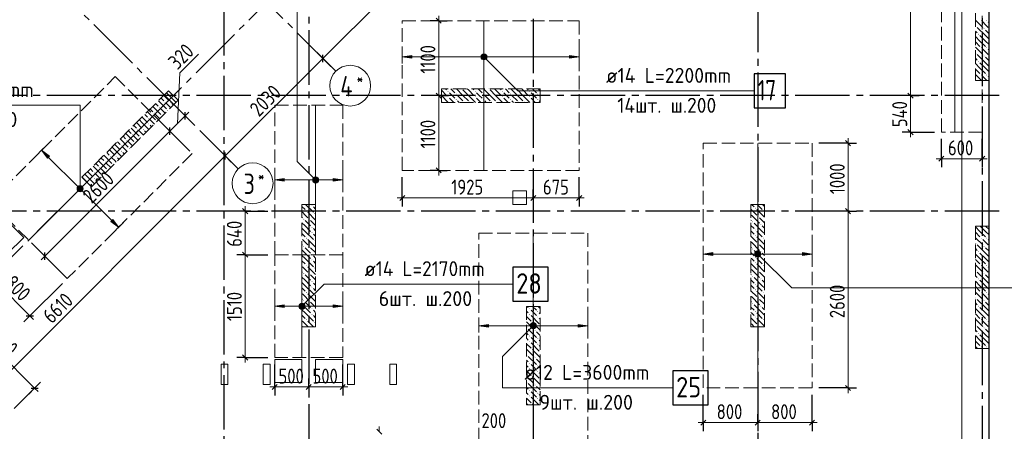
# Model space of a CAD drawing. Header units: millimetres. Extents: x 0 to 43617, y 0 to 59400.
# Tile 13 of 29: x 18824 to 33299, y 14092 to 20147. Entities that reach past the tile are written whole.
import ezdxf

# ---------------------------------------------------------------- set-up
doc = ezdxf.new("R2010")
doc.units = ezdxf.units.MM
doc.linetypes.add('______2', pattern=[270, 200, -70])
doc.linetypes.add('______5', pattern=[1100, 800, -100, 100, -100])
for name, color, linetype, lineweight in [('Standard', 7, 'Continuous', 25), ('ДОП Верх по У', 7, 'Continuous', 25), ('ЖБ Пилон', 180, 'Continuous', 25), ('Оси', 40, '______5', 18), ('Позиционная метка номер позиции', 7, 'Continuous', 13), ('Примечания', 7, 'Continuous', 25)]:
    doc.layers.add(name, color=color, linetype=linetype, lineweight=lineweight)
doc.layers.add('ЖБ Перекрытие верхний уровень', color=7, linetype='Continuous', lineweight=25, true_color=0xe0e0ff)
doc.styles.add('GOST 2.304-81', font='txt')
doc.styles.add('ISOCPEUR', font='txt')

msp = doc.modelspace()

# ---------------------------------------------------------------- hatches: boundary and pattern name
at = {"layer": 'ДОП Верх по У', "linetype": 'Continuous', "lineweight": 13, "transparency": 33554687}
for points in [[(24589, 19580), (24449, 19600), (24589, 19620)], [(19231, 18112), (19146, 18225), (19260, 18141)], [(22714, 17769), (22574, 17789), (22714, 17809)], [(29014, 16680), (28874, 16700), (29014, 16720)], [(22714, 15912), (22574, 15932), (22714, 15952)], [(25714, 15624), (25574, 15644), (25714, 15664)]]:
    msp.add_hatch(color=7, dxfattribs=at).paths.add_polyline_path(points, flags=16)
for points in [[(25617, 19581), (25617, 19619), (25611, 19600)], [(25617, 19619), (25630, 19568), (25630, 19632)], [(25617, 19619), (25617, 19581), (25630, 19568)], [(25630, 19632), (25649, 19563), (25649, 19638)], [(25630, 19632), (25630, 19568), (25649, 19563)], [(25649, 19638), (25649, 19563), (25668, 19568)], [(25649, 19638), (25668, 19568), (25668, 19632)], [(25668, 19632), (25668, 19568), (25681, 19581)], [(25668, 19632), (25681, 19581), (25681, 19619)], [(25681, 19619), (25681, 19581), (25686, 19600)], [(26909, 19580), (27049, 19600), (26909, 19620)], [(23142, 17770), (23142, 17808), (23136, 17789)], [(23142, 17808), (23155, 17757), (23155, 17821)], [(23142, 17808), (23142, 17770), (23155, 17757)], [(23155, 17821), (23174, 17752), (23174, 17827)], [(23155, 17821), (23155, 17757), (23174, 17752)], [(23174, 17827), (23174, 17752), (23193, 17757)], [(23174, 17827), (23193, 17757), (23193, 17821)], [(23193, 17821), (23193, 17757), (23206, 17770)], [(23193, 17821), (23206, 17770), (23206, 17808)], [(23206, 17808), (23206, 17770), (23211, 17789)], [(23434, 17769), (23574, 17789), (23434, 17809)], [(19676, 17669), (19703, 17696), (19686, 17686)], [(19703, 17696), (19676, 17669), (19676, 17650)], [(19703, 17696), (19676, 17650), (19722, 17696)], [(19722, 17696), (19676, 17650), (19686, 17633)], [(19722, 17696), (19686, 17633), (19739, 17686)], [(19739, 17686), (19686, 17633), (19703, 17624)], [(19739, 17686), (19703, 17624), (19748, 17669)], [(19748, 17669), (19703, 17624), (19722, 17624)], [(19748, 17669), (19722, 17624), (19748, 17650)], [(19748, 17650), (19722, 17624), (19739, 17633)], [(20165, 17179), (20278, 17094), (20193, 17207)], [(29642, 16681), (29642, 16719), (29636, 16700)], [(29642, 16719), (29655, 16668), (29655, 16732)], [(29642, 16719), (29642, 16681), (29655, 16668)], [(29655, 16732), (29674, 16663), (29674, 16738)], [(29655, 16732), (29655, 16668), (29674, 16663)], [(29674, 16738), (29674, 16663), (29693, 16668)], [(29674, 16738), (29693, 16668), (29693, 16732)], [(29693, 16732), (29693, 16668), (29706, 16681)], [(29693, 16732), (29706, 16681), (29706, 16719)], [(29706, 16719), (29706, 16681), (29711, 16700)], [(30334, 16680), (30474, 16700), (30334, 16720)], [(22942, 15913), (22942, 15951), (22936, 15932)], [(22942, 15951), (22955, 15900), (22955, 15964)], [(22942, 15951), (22942, 15913), (22955, 15900)], [(22955, 15964), (22974, 15895), (22974, 15970)], [(22955, 15964), (22955, 15900), (22974, 15895)], [(22974, 15970), (22974, 15895), (22993, 15900)], [(22974, 15970), (22993, 15900), (22993, 15964)], [(22993, 15964), (22993, 15900), (23006, 15913)], [(22993, 15964), (23006, 15913), (23006, 15951)], [(23006, 15951), (23006, 15913), (23011, 15932)], [(23434, 15912), (23574, 15932), (23434, 15952)], [(26342, 15625), (26342, 15663), (26336, 15644)], [(26342, 15663), (26355, 15612), (26355, 15676)], [(26342, 15663), (26342, 15625), (26355, 15612)], [(26355, 15676), (26374, 15607), (26374, 15682)], [(26355, 15676), (26355, 15612), (26374, 15607)], [(26374, 15682), (26374, 15607), (26393, 15612)], [(26374, 15682), (26393, 15612), (26393, 15676)], [(26393, 15676), (26393, 15612), (26406, 15625)], [(26393, 15676), (26406, 15625), (26406, 15663)], [(26406, 15663), (26406, 15625), (26411, 15644)], [(27034, 15624), (27174, 15644), (27034, 15664)]]:
    msp.add_hatch(color=7, dxfattribs=at).paths.add_polyline_path(points)
at = {"layer": 'ЖБ Пилон', "linetype": 'Continuous', "lineweight": 18, "transparency": 33554687}
for points in [[(32954, 20133), (32961, 20140), (32967, 20133), (32961, 20127)], [(33034, 20133), (33041, 20140), (33047, 20133), (33041, 20127)], [(32874, 20053), (32881, 20060), (32887, 20053), (32881, 20047)], [(32994, 20013), (33001, 20020), (33007, 20013), (33001, 20007)], [(32914, 19933), (32921, 19940), (32927, 19933), (32921, 19927)], [(32954, 19733), (32961, 19740), (32967, 19733), (32961, 19727)], [(33034, 19733), (33041, 19740), (33047, 19733), (33041, 19727)], [(32874, 19653), (32881, 19660), (32887, 19653), (32881, 19647)], [(32994, 19613), (33001, 19620), (33007, 19613), (33001, 19607)], [(32914, 19533), (32921, 19540), (32927, 19533), (32921, 19527)], [(32874, 19253), (32881, 19260), (32887, 19253), (32884, 19250), (32878, 19250)], [(32954, 19333), (32961, 19340), (32967, 19333), (32961, 19327)], [(33034, 19333), (33041, 19340), (33047, 19333), (33041, 19327)], [(25324, 19130), (25321, 19127), (25318, 19130)], [(25724, 19130), (25721, 19127), (25718, 19130)], [(26124, 19130), (26121, 19127), (26118, 19130)], [(25114, 19093), (25121, 19100), (25127, 19093), (25121, 19087)], [(25114, 19013), (25121, 19020), (25127, 19013), (25121, 19007)], [(25234, 19053), (25241, 19060), (25247, 19053), (25241, 19047)], [(25234, 18973), (25241, 18980), (25247, 18973), (25241, 18967)], [(25514, 19093), (25521, 19100), (25527, 19093), (25521, 19087)], [(25514, 19013), (25521, 19020), (25527, 19013), (25521, 19007)], [(25634, 19053), (25641, 19060), (25647, 19053), (25641, 19047)], [(25634, 18973), (25641, 18980), (25647, 18973), (25641, 18967)], [(25914, 19093), (25921, 19100), (25927, 19093), (25921, 19087)], [(25914, 19013), (25921, 19020), (25927, 19013), (25921, 19007)], [(26034, 19053), (26041, 19060), (26047, 19053), (26041, 19047)], [(26034, 18973), (26041, 18980), (26047, 18973), (26041, 18967)], [(26314, 19093), (26321, 19100), (26327, 19093), (26321, 19087)], [(26314, 19013), (26321, 19020), (26327, 19013), (26321, 19007)], [(26434, 19053), (26441, 19060), (26447, 19053), (26441, 19047)], [(26434, 18973), (26441, 18980), (26447, 18973), (26441, 18967)], [(20874, 18853), (20881, 18860), (20887, 18853), (20881, 18847)], [(20954, 18933), (20961, 18940), (20967, 18933), (20961, 18927)], [(20994, 18813), (21001, 18820), (21007, 18813), (21001, 18807)], [(21034, 18933), (21041, 18940), (21047, 18933), (21041, 18927)], [(25034, 18933), (25041, 18940), (25047, 18933), (25044, 18930), (25038, 18930)], [(25354, 18933), (25361, 18940), (25367, 18933), (25364, 18930), (25358, 18930)], [(25434, 18933), (25441, 18940), (25447, 18933), (25444, 18930), (25438, 18930)], [(25754, 18933), (25761, 18940), (25767, 18933), (25764, 18930), (25758, 18930)], [(25834, 18933), (25841, 18940), (25847, 18933), (25844, 18930), (25838, 18930)], [(26154, 18933), (26161, 18940), (26167, 18933), (26164, 18930), (26158, 18930)], [(26234, 18933), (26241, 18940), (26247, 18933), (26244, 18930), (26238, 18930)], [(20714, 18693), (20721, 18700), (20727, 18693), (20721, 18687)], [(20794, 18773), (20801, 18780), (20807, 18773), (20801, 18767)], [(20914, 18733), (20921, 18740), (20927, 18733), (20921, 18727)], [(20554, 18533), (20561, 18540), (20567, 18533), (20561, 18527)], [(20634, 18533), (20641, 18540), (20647, 18533), (20641, 18527)], [(20714, 18613), (20721, 18620), (20727, 18613), (20721, 18607)], [(20834, 18653), (20841, 18660), (20847, 18653), (20841, 18647)], [(20474, 18453), (20481, 18460), (20487, 18453), (20481, 18447)], [(20594, 18413), (20601, 18420), (20607, 18413), (20601, 18407)], [(20314, 18293), (20321, 18300), (20327, 18293), (20321, 18287)], [(20394, 18373), (20401, 18380), (20407, 18373), (20401, 18367)], [(20434, 18253), (20441, 18260), (20447, 18253), (20441, 18247)], [(20514, 18333), (20521, 18340), (20527, 18333), (20521, 18327)], [(20154, 18133), (20161, 18140), (20167, 18133), (20161, 18127)], [(20234, 18133), (20241, 18140), (20247, 18133), (20241, 18127)], [(20314, 18213), (20321, 18220), (20327, 18213), (20321, 18207)], [(19994, 17973), (20001, 17980), (20007, 17973), (20001, 17967)], [(20074, 18053), (20081, 18060), (20087, 18053), (20081, 18047)], [(20194, 18013), (20201, 18020), (20207, 18013), (20201, 18007)], [(19914, 17893), (19921, 17900), (19927, 17893), (19921, 17887)], [(19914, 17813), (19921, 17820), (19927, 17813), (19921, 17807)], [(20034, 17853), (20041, 17860), (20047, 17853), (20041, 17847)], [(20114, 17933), (20121, 17940), (20127, 17933), (20121, 17927)], [(19836, 17734), (19841, 17740), (19847, 17733), (19842, 17728)], [(23114, 17413), (23121, 17420), (23127, 17413), (23121, 17407)], [(29634, 17373), (29641, 17380), (29647, 17373), (29641, 17367)], [(23034, 17333), (23041, 17340), (23047, 17333), (23041, 17327)], [(23154, 17293), (23161, 17300), (23167, 17293), (23161, 17287)], [(29674, 17253), (29681, 17260), (29687, 17253), (29681, 17247)], [(29754, 17333), (29761, 17340), (29767, 17333), (29761, 17327)], [(22994, 17213), (23001, 17220), (23007, 17213), (23001, 17207)], [(23074, 17213), (23081, 17220), (23087, 17213), (23081, 17207)], [(23114, 17093), (23121, 17100), (23127, 17093), (23121, 17087)], [(29594, 17173), (29601, 17180), (29607, 17173), (29601, 17167)], [(29714, 17133), (29721, 17140), (29727, 17133), (29721, 17127)], [(23034, 16933), (23041, 16940), (23047, 16933), (23041, 16927)], [(23114, 17013), (23121, 17020), (23127, 17013), (23121, 17007)], [(29634, 17053), (29641, 17060), (29647, 17053), (29641, 17047)], [(29634, 16973), (29641, 16980), (29647, 16973), (29641, 16967)], [(29754, 16933), (29761, 16940), (29767, 16933), (29761, 16927)], [(32954, 16933), (32961, 16940), (32967, 16933), (32961, 16927)], [(33034, 16933), (33041, 16940), (33047, 16933), (33041, 16927)], [(22994, 16813), (23001, 16820), (23007, 16813), (23001, 16807)], [(23074, 16813), (23081, 16820), (23087, 16813), (23081, 16807)], [(23154, 16893), (23161, 16900), (23167, 16893), (23161, 16887)], [(29674, 16853), (29681, 16860), (29687, 16853), (29681, 16847)], [(32874, 16853), (32881, 16860), (32887, 16853), (32881, 16847)], [(32994, 16813), (33001, 16820), (33007, 16813), (33001, 16807)], [(23114, 16693), (23121, 16700), (23127, 16693), (23121, 16687)], [(29594, 16773), (29601, 16780), (29607, 16773), (29601, 16767)], [(29634, 16653), (29641, 16660), (29647, 16653), (29641, 16647)], [(29714, 16733), (29721, 16740), (29727, 16733), (29721, 16727)], [(32914, 16733), (32921, 16740), (32927, 16733), (32921, 16727)], [(23034, 16533), (23041, 16540), (23047, 16533), (23041, 16527)], [(23114, 16613), (23121, 16620), (23127, 16613), (23121, 16607)], [(29634, 16573), (29641, 16580), (29647, 16573), (29641, 16567)], [(29754, 16533), (29761, 16540), (29767, 16533), (29761, 16527)], [(32954, 16533), (32961, 16540), (32967, 16533), (32961, 16527)], [(33034, 16533), (33041, 16540), (33047, 16533), (33041, 16527)], [(22994, 16413), (23001, 16420), (23007, 16413), (23001, 16407)], [(23074, 16413), (23081, 16420), (23087, 16413), (23081, 16407)], [(23154, 16493), (23161, 16500), (23167, 16493), (23161, 16487)], [(29594, 16373), (29601, 16380), (29607, 16373), (29601, 16367)], [(29674, 16453), (29681, 16460), (29687, 16453), (29681, 16447)], [(32874, 16453), (32881, 16460), (32887, 16453), (32881, 16447)], [(32994, 16413), (33001, 16420), (33007, 16413), (33001, 16407)], [(23114, 16293), (23121, 16300), (23127, 16293), (23121, 16287)], [(23114, 16213), (23121, 16220), (23127, 16213), (23121, 16207)], [(29634, 16253), (29641, 16260), (29647, 16253), (29641, 16247)], [(29714, 16333), (29721, 16340), (29727, 16333), (29721, 16327)], [(32914, 16333), (32921, 16340), (32927, 16333), (32921, 16327)], [(23034, 16133), (23041, 16140), (23047, 16133), (23041, 16127)], [(23154, 16093), (23161, 16100), (23167, 16093), (23161, 16087)], [(29634, 16173), (29641, 16180), (29647, 16173), (29641, 16167)], [(29754, 16133), (29761, 16140), (29767, 16133), (29761, 16127)], [(32954, 16133), (32961, 16140), (32967, 16133), (32961, 16127)], [(33034, 16133), (33041, 16140), (33047, 16133), (33041, 16127)], [(22994, 16013), (23001, 16020), (23007, 16013), (23001, 16007)], [(23074, 16013), (23081, 16020), (23087, 16013), (23081, 16007)], [(29594, 15973), (29601, 15980), (29607, 15973), (29601, 15967)], [(29674, 16053), (29681, 16060), (29687, 16053), (29681, 16047)], [(29714, 15933), (29721, 15940), (29727, 15933), (29721, 15927)], [(32874, 16053), (32881, 16060), (32887, 16053), (32881, 16047)], [(32914, 15933), (32921, 15940), (32927, 15933), (32921, 15927)], [(32994, 16013), (33001, 16020), (33007, 16013), (33001, 16007)], [(23114, 15893), (23121, 15900), (23127, 15893), (23121, 15887)], [(23114, 15813), (23121, 15820), (23127, 15813), (23121, 15807)], [(26314, 15893), (26321, 15900), (26327, 15893), (26321, 15887)], [(26314, 15813), (26321, 15820), (26327, 15813), (26321, 15807)], [(26434, 15853), (26441, 15860), (26447, 15853), (26441, 15847)], [(26434, 15773), (26441, 15780), (26447, 15773), (26441, 15767)], [(29634, 15853), (29641, 15860), (29647, 15853), (29641, 15847)], [(29634, 15773), (29641, 15780), (29647, 15773), (29641, 15767)], [(23034, 15733), (23041, 15740), (23047, 15733), (23041, 15727)], [(23154, 15693), (23161, 15700), (23167, 15693), (23161, 15687)], [(26354, 15693), (26361, 15700), (26367, 15693), (26361, 15687)], [(29674, 15653), (29681, 15660), (29687, 15653), (29681, 15647)], [(29754, 15733), (29761, 15740), (29767, 15733), (29761, 15727)], [(32874, 15653), (32881, 15660), (32887, 15653), (32881, 15647)], [(32954, 15733), (32961, 15740), (32967, 15733), (32961, 15727)], [(33034, 15733), (33041, 15740), (33047, 15733), (33041, 15727)], [(26274, 15613), (26281, 15620), (26287, 15613), (26281, 15607)], [(26314, 15493), (26321, 15500), (26327, 15493), (26321, 15487)], [(26394, 15573), (26401, 15580), (26407, 15573), (26401, 15567)], [(32914, 15533), (32921, 15540), (32927, 15533), (32921, 15527)], [(32994, 15613), (33001, 15620), (33007, 15613), (33001, 15607)], [(26314, 15413), (26321, 15420), (26327, 15413), (26321, 15407)], [(26434, 15453), (26441, 15460), (26447, 15453), (26441, 15447)], [(26434, 15373), (26441, 15380), (26447, 15373), (26441, 15367)], [(26274, 15213), (26281, 15220), (26287, 15213), (26281, 15207)], [(26354, 15293), (26361, 15300), (26367, 15293), (26361, 15287)], [(32954, 15333), (32961, 15340), (32967, 15333), (32961, 15327)], [(33034, 15333), (33041, 15340), (33047, 15333), (33041, 15327)], [(26314, 15093), (26321, 15100), (26327, 15093), (26321, 15087)], [(26394, 15173), (26401, 15180), (26407, 15173), (26401, 15167)], [(26434, 15053), (26441, 15060), (26447, 15053), (26441, 15047)], [(26314, 15013), (26321, 15020), (26327, 15013), (26321, 15007)], [(26434, 14973), (26441, 14980), (26447, 14973), (26441, 14967)], [(26274, 14813), (26281, 14820), (26287, 14813), (26281, 14807)], [(26354, 14893), (26361, 14900), (26367, 14893), (26361, 14887)], [(26394, 14773), (26401, 14780), (26407, 14773), (26401, 14767)], [(26314, 14693), (26321, 14700), (26327, 14693), (26321, 14687)], [(26434, 14653), (26441, 14660), (26447, 14653), (26441, 14647)], [(26314, 14613), (26321, 14620), (26327, 14613), (26321, 14607)], [(26354, 14493), (26361, 14500), (26367, 14493), (26361, 14487)], [(26434, 14573), (26441, 14580), (26447, 14573), (26441, 14567)]]:
    msp.add_hatch(color=7, dxfattribs=at).paths.add_polyline_path(points, flags=16)
at = {"layer": 'Позиционная метка номер позиции', "linetype": 'Continuous', "lineweight": 13, "transparency": 33554687}
for points in [[(25606, 19611), (25638, 19643), (25617, 19632)], [(25638, 19643), (25606, 19611), (25606, 19589)], [(25638, 19643), (25606, 19589), (25660, 19643)], [(25660, 19643), (25606, 19589), (25617, 19568)], [(25660, 19643), (25617, 19568), (25681, 19632)], [(25681, 19632), (25617, 19568), (25638, 19557)], [(25681, 19632), (25638, 19557), (25692, 19611)], [(25692, 19611), (25638, 19557), (25660, 19557)], [(25692, 19611), (25660, 19557), (25692, 19589)], [(25692, 19589), (25660, 19557), (25681, 19568)], [(23142, 17757), (23185, 17832), (23131, 17778)], [(23131, 17778), (23185, 17832), (23163, 17832)], [(23131, 17778), (23163, 17832), (23131, 17800)], [(23131, 17800), (23163, 17832), (23142, 17821)], [(23142, 17757), (23206, 17821), (23185, 17832)], [(23163, 17746), (23206, 17821), (23142, 17757)], [(23163, 17746), (23217, 17800), (23206, 17821)], [(19667, 17660), (19757, 17660), (19751, 17682)], [(19667, 17660), (19751, 17682), (19673, 17682)], [(19673, 17637), (19757, 17660), (19667, 17660)], [(19673, 17682), (19751, 17682), (19735, 17698)], [(19673, 17682), (19735, 17698), (19690, 17698)], [(19673, 17637), (19751, 17637), (19757, 17660)], [(19690, 17698), (19735, 17698), (19712, 17705)], [(23185, 17746), (23217, 17800), (23163, 17746)], [(23185, 17746), (23217, 17778), (23217, 17800)], [(23217, 17778), (23185, 17746), (23206, 17757)], [(19690, 17621), (19751, 17637), (19673, 17637)], [(19690, 17621), (19735, 17621), (19751, 17637)], [(19735, 17621), (19690, 17621), (19712, 17615)], [(29631, 16711), (29663, 16743), (29642, 16732)], [(29663, 16743), (29631, 16711), (29631, 16689)], [(29663, 16743), (29631, 16689), (29685, 16743)], [(29685, 16743), (29631, 16689), (29642, 16668)], [(29685, 16743), (29642, 16668), (29706, 16732)], [(29706, 16732), (29642, 16668), (29663, 16657)], [(29706, 16732), (29663, 16657), (29717, 16711)], [(29717, 16711), (29663, 16657), (29685, 16657)], [(29717, 16711), (29685, 16657), (29717, 16689)], [(29717, 16689), (29685, 16657), (29706, 16668)], [(22931, 15943), (23006, 15900), (22942, 15964)], [(22931, 15921), (22985, 15889), (22931, 15943)], [(22931, 15943), (22985, 15889), (23006, 15900)], [(22942, 15964), (23017, 15921), (22963, 15975)], [(22942, 15964), (23006, 15900), (23017, 15921)], [(22963, 15975), (23017, 15921), (23017, 15943)], [(22963, 15975), (23017, 15943), (22985, 15975)], [(22985, 15975), (23017, 15943), (23006, 15964)], [(22963, 15889), (22931, 15921), (22942, 15900)], [(22931, 15921), (22963, 15889), (22985, 15889)], [(26406, 15612), (26342, 15676), (26331, 15656)], [(26406, 15612), (26331, 15656), (26385, 15601)], [(26385, 15601), (26331, 15656), (26331, 15633)], [(26417, 15633), (26363, 15687), (26342, 15676)], [(26417, 15633), (26342, 15676), (26406, 15612)], [(26417, 15656), (26385, 15687), (26363, 15687)], [(26417, 15656), (26363, 15687), (26417, 15633)], [(26385, 15687), (26417, 15656), (26406, 15676)], [(26385, 15601), (26331, 15633), (26363, 15601)], [(26363, 15601), (26331, 15633), (26342, 15612)]]:
    msp.add_hatch(color=7, dxfattribs=at).paths.add_polyline_path(points)

# ---------------------------------------------------------------- linework, layer by layer
at = {"layer": 'Standard', "color": 7, "linetype": 'Continuous', "lineweight": 13, "transparency": 33554687}
for p, q in [((23282, 19577), (28981, 25276)), ((24985, 20130), (24985, 20205)), ((21178, 19363), (21455, 19639)), ((21846, 18142), (23282, 19577)), ((21143, 18620), (21178, 19363)), ((24985, 19030), (24985, 17930)), ((31921, 19030), (31921, 18492)), ((21031, 18508), (21256, 18733)), ((21256, 18733), (21309, 18786)), ((19192, 16669), (21031, 18508)), ((31003, 18330), (31003, 18405)), ((31921, 18492), (31921, 18417)), ((17173, 13468), (21846, 18142)), ((32374, 18101), (32299, 18101)), ((32374, 18101), (32974, 18101)), ((32974, 18101), (33049, 18101)), ((24985, 17930), (24985, 17855)), ((24449, 17524), (24374, 17524)), ((24449, 17524), (26374, 17524)), ((26374, 17524), (27049, 17524)), ((27049, 17524), (27124, 17524)), ((22140, 17330), (22140, 17405)), ((31003, 17330), (31003, 14730)), ((19192, 16669), (19139, 16616)), ((22140, 16689), (22140, 15177)), ((18409, 16356), (18974, 15791)), ((17913, 15860), (19044, 14729)), ((18974, 15791), (19028, 15738)), ((22140, 15177), (22140, 15102)), ((19044, 14729), (19097, 14676)), ((22574, 14744), (22499, 14744)), ((22574, 14744), (23074, 14744)), ((23074, 14744), (23574, 14744)), ((23574, 14744), (23649, 14744)), ((31003, 14730), (31003, 14655)), ((28874, 14220), (28799, 14220)), ((28874, 14220), (29674, 14220)), ((29674, 14220), (30474, 14220)), ((30474, 14220), (30549, 14220)), ((24110, 14087), (24110, 14162))]:
    msp.add_line(p, q, dxfattribs=at)
at = {"layer": 'Standard', "color": 251, "linetype": 'Continuous', "lineweight": -3, "true_color": 0x656565, "transparency": 33554687}
for p, q in [((24985, 20130), (24860, 20130)), ((24985, 20130), (25110, 20130)), ((23282, 19577), (23194, 19665)), ((23282, 19577), (23370, 19489)), ((23282, 19577), (23400, 19459)), ((24985, 19030), (24860, 19030)), ((24985, 19030), (25110, 19030)), ((31921, 19030), (31796, 19030)), ((31921, 19030), (32046, 19030)), ((31921, 19030), (31921, 19030)), ((21256, 18733), (21167, 18821)), ((21256, 18733), (21344, 18644)), ((21256, 18733), (21256, 18733)), ((21031, 18508), (20942, 18596)), ((21031, 18508), (21119, 18419)), ((21031, 18508), (21290, 18248)), ((31921, 18492), (31796, 18492)), ((31921, 18492), (32046, 18492)), ((31921, 18492), (32274, 18492)), ((32374, 18101), (32374, 18392)), ((32974, 18101), (32974, 18392)), ((31003, 18330), (30574, 18330)), ((31003, 18330), (30878, 18330)), ((31003, 18330), (31128, 18330)), ((21846, 18142), (21758, 18230)), ((21846, 18142), (21935, 18053)), ((21846, 18142), (21965, 18023)), ((32374, 18101), (32374, 18226)), ((32374, 18101), (32374, 17976)), ((32974, 18101), (32974, 18226)), ((32974, 18101), (32974, 17976)), ((24449, 17524), (24449, 17830)), ((24985, 17930), (24860, 17930)), ((24985, 17930), (25110, 17930)), ((27049, 17524), (27049, 17830)), ((24449, 17524), (24449, 17649)), ((24449, 17524), (24449, 17399)), ((26374, 17524), (26374, 17649)), ((26374, 17524), (26374, 17399)), ((27049, 17524), (27049, 17649)), ((27049, 17524), (27049, 17399)), ((22140, 17330), (22015, 17330)), ((22140, 17330), (22265, 17330)), ((31003, 17330), (30878, 17330)), ((31003, 17330), (31128, 17330)), ((31003, 17330), (31003, 17330)), ((19192, 16669), (19104, 16758)), ((19192, 16669), (19281, 16581)), ((19192, 16669), (19452, 16410)), ((22140, 16689), (22015, 16689)), ((22140, 16689), (22265, 16689)), ((22140, 16689), (22474, 16689)), ((18974, 15791), (19452, 16268)), ((18974, 15791), (18886, 15702)), ((18974, 15791), (19063, 15879)), ((22140, 15177), (22015, 15177)), ((22140, 15177), (22265, 15177)), ((22140, 15177), (22474, 15177)), ((22574, 14744), (22574, 15077)), ((23574, 14744), (23574, 15077)), ((19044, 14729), (19132, 14817)), ((22574, 14744), (22574, 14869)), ((23074, 14744), (23074, 14869)), ((23574, 14744), (23574, 14869)), ((19044, 14729), (18741, 14426)), ((19044, 14729), (18956, 14640)), ((22574, 14744), (22574, 14619)), ((23074, 14744), (23074, 14619)), ((23074, 14744), (23074, 14744)), ((23574, 14744), (23574, 14619)), ((28874, 14220), (28874, 14630)), ((30474, 14220), (30474, 14630)), ((31003, 14730), (30574, 14730)), ((31003, 14730), (30878, 14730)), ((31003, 14730), (31128, 14730)), ((28874, 14220), (28874, 14345)), ((29674, 14220), (29674, 14345)), ((30474, 14220), (30474, 14345)), ((28874, 14220), (28874, 14095)), ((29674, 14220), (29674, 14095)), ((29674, 14220), (29674, 14220)), ((30474, 14220), (30474, 14095))]:
    msp.add_line(p, q, dxfattribs=at)
at = {"layer": 'Standard', "color": 7, "linetype": 'Continuous', "lineweight": 25, "transparency": 33554687}
for p, q in [((24947, 20168), (25022, 20093)), ((23282, 19524), (23282, 19630)), ((24947, 19068), (25022, 18993)), ((31883, 19068), (31958, 18993)), ((21256, 18680), (21256, 18786)), ((21031, 18455), (21031, 18561)), ((31883, 18529), (31958, 18454)), ((30965, 18368), (31040, 18293)), ((21846, 18089), (21846, 18195)), ((32336, 18064), (32411, 18139)), ((32936, 18064), (33011, 18139)), ((24947, 17968), (25022, 17893)), ((24411, 17487), (24486, 17562)), ((26336, 17487), (26411, 17562)), ((27011, 17487), (27086, 17562)), ((22102, 17368), (22177, 17293)), ((30965, 17368), (31040, 17293)), ((19192, 16616), (19192, 16722)), ((22102, 16727), (22177, 16652)), ((18921, 15791), (19028, 15791)), ((22102, 15215), (22177, 15140)), ((22536, 14707), (22611, 14782)), ((23036, 14707), (23111, 14782)), ((23536, 14707), (23611, 14782)), ((30965, 14768), (31040, 14693)), ((18991, 14729), (19097, 14729)), ((28836, 14182), (28911, 14257)), ((29636, 14182), (29711, 14257)), ((30436, 14182), (30511, 14257)), ((24072, 14125), (24147, 14050))]:
    msp.add_line(p, q, dxfattribs=at)
msp.add_lwpolyline([(7394, 10100), (33074, 10100), (33074, 57220), (7394, 57220), (7394, 10100)], dxfattribs=at)
at = {"layer": 'Standard', "color": 7, "linetype": 'Continuous', "lineweight": 13, "transparency": 33554687}
for points in [[(7674, 10380), (33074, 10380), (33074, 57220), (7674, 57220), (7674, 10380)], [(31921, 22092), (31921, 20336), (31921, 20336), (31921, 19030)], [(24985, 20130), (24985, 19335), (24985, 19335), (24985, 19030)], [(31003, 18330), (31003, 17618), (31003, 17618), (31003, 17330)], [(22140, 17330), (22140, 16780), (22140, 16780), (22140, 16689)]]:
    msp.add_lwpolyline(points, dxfattribs=at)
at = {"layer": 'Standard', "color": 254, "linetype": 'Continuous', "lineweight": 13, "true_color": 0xc4c4ff, "transparency": 33554687}
msp.add_lwpolyline([(7606, 10312), (32674, 10312), (32674, 56820), (7606, 56820), (7606, 10312)], dxfattribs=at)
at = {"layer": 'Standard', "color": 251, "linetype": 'Continuous', "lineweight": -3, "true_color": 0x656565, "transparency": 33554687}
for points in [[(26374, 17524), (26374, 17541), (26374, 17541), (26374, 17550)], [(22140, 17330), (22382, 17330), (22382, 17330), (22474, 17330)]]:
    msp.add_lwpolyline(points, dxfattribs=at)
at = {"layer": 'ДОП Верх по У', "color": 7, "linetype": 'Continuous', "lineweight": 18, "transparency": 33554687}
for p, q in [((32574, 18499), (32574, 22085)), ((25649, 17937), (25649, 20123)), ((23174, 18882), (23174, 16696)), ((18962, 16910), (20791, 18738)), ((29674, 14737), (29674, 18323)), ((26374, 13411), (26374, 16999)), ((22974, 16682), (22974, 15182))]:
    msp.add_line(p, q, dxfattribs=at)
at = {"layer": 'ДОП Верх по У', "color": 251, "linetype": 'Continuous', "lineweight": 13, "true_color": 0x494949, "transparency": 33554687}
for p, q in [((24449, 19600), (24449, 19700)), ((27049, 19600), (27049, 19700)), ((24449, 19600), (24589, 19620)), ((24589, 19580), (24449, 19600)), ((24449, 19600), (24449, 19500)), ((24449, 19600), (24449, 19600)), ((24589, 19620), (24589, 19580)), ((24589, 19600), (25619, 19600)), ((25649, 19638), (25649, 19638)), ((25649, 19563), (25649, 19563)), ((25679, 19600), (26909, 19600)), ((27049, 19600), (26909, 19620)), ((26909, 19620), (26909, 19580)), ((26909, 19580), (27049, 19600)), ((27049, 19600), (27049, 19500)), ((27049, 19600), (27049, 19600)), ((19146, 18225), (19217, 18296)), ((19146, 18225), (19076, 18155)), ((19146, 18225), (19260, 18141)), ((19231, 18112), (19146, 18225)), ((19146, 18225), (19146, 18225)), ((19260, 18141), (19231, 18112)), ((19245, 18126), (19691, 17681)), ((22574, 17789), (22574, 17889)), ((22574, 17789), (22714, 17809)), ((22714, 17809), (22714, 17769)), ((23174, 17827), (23174, 17827)), ((23574, 17789), (23434, 17809)), ((23434, 17809), (23434, 17769)), ((23574, 17789), (23574, 17889)), ((19739, 17686), (19739, 17686)), ((22714, 17769), (22574, 17789)), ((22574, 17789), (22574, 17689)), ((22574, 17789), (22574, 17789)), ((22714, 17789), (23144, 17789)), ((23174, 17752), (23174, 17752)), ((23204, 17789), (23434, 17789)), ((23434, 17769), (23574, 17789)), ((23574, 17789), (23574, 17689)), ((23574, 17789), (23574, 17789)), ((19686, 17633), (19686, 17633)), ((19733, 17638), (20179, 17193)), ((20193, 17207), (20165, 17179)), ((20165, 17179), (20278, 17094)), ((20278, 17094), (20193, 17207)), ((20278, 17094), (20207, 17023)), ((20278, 17094), (20349, 17165)), ((20278, 17094), (20278, 17094)), ((28874, 16700), (28874, 16800)), ((30474, 16700), (30474, 16800)), ((28874, 16700), (29014, 16720)), ((29014, 16680), (28874, 16700)), ((28874, 16700), (28874, 16600)), ((28874, 16700), (28874, 16700)), ((29014, 16720), (29014, 16680)), ((29014, 16700), (29644, 16700)), ((29674, 16738), (29674, 16738)), ((29674, 16663), (29674, 16663)), ((29704, 16700), (30334, 16700)), ((30474, 16700), (30334, 16720)), ((30334, 16720), (30334, 16680)), ((30334, 16680), (30474, 16700)), ((30474, 16700), (30474, 16600)), ((30474, 16700), (30474, 16700)), ((22574, 15932), (22574, 16032)), ((22574, 15932), (22714, 15952)), ((22714, 15912), (22574, 15932)), ((22574, 15932), (22574, 15832)), ((22574, 15932), (22574, 15932)), ((22714, 15952), (22714, 15912)), ((22714, 15932), (22944, 15932)), ((22974, 15970), (22974, 15970)), ((23004, 15932), (23434, 15932)), ((23574, 15932), (23434, 15952)), ((23434, 15952), (23434, 15912)), ((23434, 15912), (23574, 15932)), ((23574, 15932), (23574, 16032)), ((23574, 15932), (23574, 15832)), ((23574, 15932), (23574, 15932)), ((22974, 15895), (22974, 15895)), ((25574, 15644), (25574, 15744)), ((25574, 15644), (25714, 15664)), ((25714, 15624), (25574, 15644)), ((25574, 15644), (25574, 15544)), ((25574, 15644), (25574, 15644)), ((25714, 15664), (25714, 15624)), ((25714, 15644), (26344, 15644)), ((26374, 15682), (26374, 15682)), ((26404, 15644), (27034, 15644)), ((27174, 15644), (27034, 15664)), ((27034, 15664), (27034, 15624)), ((27034, 15624), (27174, 15644)), ((27174, 15644), (27174, 15744)), ((27174, 15644), (27174, 15544)), ((27174, 15644), (27174, 15644)), ((26374, 15607), (26374, 15607))]:
    msp.add_line(p, q, dxfattribs=at)
at = {"layer": 'ДОП Верх по У', "color": 7, "linetype": 'Continuous', "lineweight": 13, "transparency": 33554687}
for p, q in [((27424, 19100), (29532, 19100)), ((17163, 18891), (19271, 18891)), ((23874, 16257), (25938, 16257)), ((26224, 14731), (28310, 14731))]:
    msp.add_line(p, q, dxfattribs=at)
at = {"layer": 'ДОП Верх по У', "color": 7, "linetype": 'Continuous', "lineweight": 25, "transparency": 33554687}
for points in [[(29624, 18850), (30084, 18850), (30084, 19350), (29624, 19350), (29624, 18850)], [(26074, 16007), (26594, 16007), (26594, 16507), (26074, 16507), (26074, 16007)], [(28424, 14481), (28944, 14481), (28944, 14981), (28424, 14981), (28424, 14481)]]:
    msp.add_lwpolyline(points, dxfattribs=at)
at = {"layer": 'ДОП Верх по У', "color": 251, "linetype": 'Continuous', "lineweight": 13, "true_color": 0x494949, "transparency": 33554687}
for centre in [(25649, 19600), (23174, 17789), (19712, 17660), (29674, 16700), (22974, 15932), (26374, 15644)]:
    msp.add_circle(centre, 37.5, dxfattribs=at)
at = {"layer": 'ЖБ Перекрытие верхний уровень', "color": 7, "linetype": 'Continuous', "lineweight": 18, "transparency": 33554687}
for p, q in [((33074, 10100), (33074, 25060)), ((26274, 17630), (26074, 17630)), ((26074, 17630), (26074, 17430)), ((26274, 17430), (26274, 17630)), ((26074, 17430), (26274, 17430)), ((18883, 16944), (18600, 17226)), ((18642, 16703), (18883, 16944)), ((21884, 15080), (21784, 15080)), ((21784, 15080), (21784, 14780)), ((21884, 14780), (21884, 15080)), ((22504, 15080), (22404, 15080)), ((22404, 15080), (22404, 14780)), ((22504, 14780), (22504, 15080)), ((22974, 15150), (22574, 15150)), ((22574, 15150), (22574, 14810)), ((22974, 14810), (22974, 15150)), ((23574, 15150), (23174, 15150)), ((23174, 15150), (23174, 14810)), ((23574, 14810), (23574, 15150)), ((23744, 15080), (23644, 15080)), ((23644, 15080), (23644, 14780)), ((23744, 14780), (23744, 15080)), ((24364, 15080), (24264, 15080)), ((24264, 15080), (24264, 14780)), ((24364, 14780), (24364, 15080)), ((21784, 14780), (21884, 14780)), ((22404, 14780), (22504, 14780)), ((22574, 14810), (22974, 14810)), ((23174, 14810), (23574, 14810)), ((23644, 14780), (23744, 14780)), ((24264, 14780), (24364, 14780))]:
    msp.add_line(p, q, dxfattribs=at)
at = {"layer": 'ЖБ Пилон', "color": 253, "linetype": '______2', "lineweight": 13, "true_color": 0xa0a0a0, "transparency": 33554687}
for p, q in [((32874, 21050), (32874, 19250)), ((33074, 19250), (33074, 21050)), ((26474, 19130), (25024, 19130)), ((25024, 19130), (25024, 18930)), ((26474, 18930), (26474, 19130)), ((32874, 19250), (33074, 19250)), ((21013, 19102), (19740, 17829)), ((21155, 18961), (21013, 19102)), ((19882, 17688), (21155, 18961)), ((25024, 18930), (26474, 18930)), ((19740, 17829), (19882, 17688)), ((22974, 17430), (22974, 15630)), ((23174, 17430), (22974, 17430)), ((23174, 15630), (23174, 17430)), ((29574, 17430), (29574, 15630)), ((29774, 17430), (29574, 17430)), ((29774, 15630), (29774, 17430)), ((32874, 17110), (32874, 15310)), ((33074, 17110), (32874, 17110)), ((33074, 15310), (33074, 17110)), ((26274, 15930), (26274, 14480)), ((26474, 15930), (26274, 15930)), ((26474, 14480), (26474, 15930)), ((22974, 15630), (23174, 15630)), ((29574, 15630), (29774, 15630)), ((32874, 15310), (33074, 15310)), ((26274, 14480), (26474, 14480))]:
    msp.add_line(p, q, dxfattribs=at)
at = {"layer": 'ЖБ Пилон', "color": 9, "linetype": 'Continuous', "lineweight": 18, "true_color": 0xc7c7c7, "transparency": 33554687}
for p, q in [((32874, 20140), (32981, 20033)), ((32874, 19980), (32901, 19953)), ((33021, 19913), (32901, 20033)), ((33021, 20073), (32981, 20113)), ((33061, 20033), (33021, 20073)), ((33021, 19993), (33074, 19940)), ((33061, 20113), (33074, 20100)), ((32941, 19833), (32874, 19900)), ((32941, 19913), (33021, 19833)), ((32941, 19833), (33021, 19753)), ((33021, 19913), (33074, 19860)), ((33021, 19833), (33074, 19780)), ((32874, 19820), (32941, 19753)), ((32874, 19740), (32981, 19633)), ((33021, 19673), (32981, 19713)), ((33061, 19713), (33074, 19700)), ((32874, 19580), (32901, 19553)), ((33021, 19513), (32901, 19633)), ((33061, 19633), (33021, 19673)), ((33021, 19593), (33074, 19540)), ((32941, 19433), (32874, 19500)), ((32874, 19420), (32941, 19353)), ((32941, 19513), (33021, 19433)), ((32941, 19433), (33021, 19353)), ((33021, 19513), (33074, 19460)), ((33021, 19433), (33074, 19380)), ((32874, 19340), (32964, 19250)), ((33021, 19273), (32981, 19313)), ((33044, 19250), (33021, 19273)), ((33061, 19313), (33074, 19300)), ((25024, 19110), (25101, 19033)), ((25084, 19130), (25101, 19113)), ((25164, 19130), (25221, 19073)), ((25341, 19033), (25244, 19130)), ((25341, 19113), (25421, 19033)), ((25421, 19113), (25404, 19130)), ((25421, 19113), (25501, 19033)), ((25484, 19130), (25501, 19113)), ((25564, 19130), (25621, 19073)), ((25741, 19033), (25644, 19130)), ((25741, 19113), (25821, 19033)), ((25821, 19113), (25804, 19130)), ((25821, 19113), (25901, 19033)), ((25884, 19130), (25901, 19113)), ((25964, 19130), (26021, 19073)), ((26141, 19033), (26044, 19130)), ((26141, 19113), (26221, 19033)), ((26221, 19113), (26204, 19130)), ((26221, 19113), (26301, 19033)), ((26284, 19130), (26301, 19113)), ((26364, 19130), (26421, 19073)), ((26474, 19100), (26444, 19130)), ((20903, 18992), (20941, 18953)), ((20943, 19032), (21021, 18953)), ((20983, 19072), (21021, 19033)), ((21021, 19033), (21124, 18930)), ((25024, 19030), (25124, 18930)), ((25181, 19033), (25141, 19073)), ((25141, 18993), (25204, 18930)), ((25221, 18993), (25181, 19033)), ((25261, 19033), (25341, 18953)), ((25341, 19033), (25421, 18953)), ((25421, 19033), (25524, 18930)), ((25581, 19033), (25541, 19073)), ((25541, 18993), (25604, 18930)), ((25621, 18993), (25581, 19033)), ((25661, 19033), (25741, 18953)), ((25741, 19033), (25821, 18953)), ((25821, 19033), (25924, 18930)), ((25981, 19033), (25941, 19073)), ((25941, 18993), (26004, 18930)), ((26021, 18993), (25981, 19033)), ((26061, 19033), (26141, 18953)), ((26141, 19033), (26221, 18953)), ((26221, 19033), (26324, 18930)), ((26381, 19033), (26341, 19073)), ((26341, 18993), (26404, 18930)), ((26421, 18993), (26381, 19033)), ((26461, 19033), (26474, 19020)), ((20743, 18832), (20781, 18793)), ((20783, 18872), (20901, 18753)), ((20823, 18912), (20861, 18873)), ((20863, 18952), (20981, 18833)), ((20964, 18770), (20901, 18833)), ((21021, 18873), (20981, 18913)), ((21044, 18850), (21021, 18873)), ((21061, 18913), (21084, 18890)), ((25261, 18953), (25284, 18930)), ((25661, 18953), (25684, 18930)), ((26061, 18953), (26084, 18930)), ((26461, 18953), (26474, 18940)), ((20623, 18712), (20701, 18633)), ((20663, 18752), (20701, 18713)), ((20703, 18792), (20821, 18673)), ((20781, 18633), (20741, 18673)), ((20884, 18690), (20821, 18753)), ((20463, 18552), (20581, 18433)), ((20503, 18592), (20541, 18553)), ((20543, 18632), (20621, 18553)), ((20583, 18672), (20621, 18633)), ((20621, 18633), (20724, 18530)), ((20741, 18593), (20764, 18570)), ((20804, 18610), (20781, 18633)), ((20303, 18392), (20421, 18273)), ((20343, 18432), (20381, 18393)), ((20383, 18472), (20501, 18353)), ((20423, 18512), (20461, 18473)), ((20564, 18370), (20501, 18433)), ((20621, 18473), (20581, 18513)), ((20644, 18450), (20621, 18473)), ((20661, 18513), (20684, 18490)), ((20183, 18272), (20221, 18233)), ((20223, 18312), (20301, 18233)), ((20263, 18352), (20301, 18313)), ((20381, 18233), (20341, 18273)), ((20484, 18290), (20421, 18353)), ((20023, 18112), (20061, 18073)), ((20063, 18152), (20181, 18033)), ((20103, 18192), (20141, 18153)), ((20143, 18232), (20221, 18153)), ((20221, 18073), (20181, 18113)), ((20221, 18233), (20324, 18130)), ((20261, 18113), (20284, 18090)), ((20341, 18193), (20364, 18170)), ((20404, 18210), (20381, 18233)), ((19863, 17952), (19901, 17913)), ((19903, 17992), (20021, 17873)), ((19943, 18032), (19981, 17993)), ((19983, 18072), (20101, 17953)), ((20084, 17890), (20021, 17953)), ((20164, 17970), (20101, 18033)), ((20244, 18050), (20221, 18073)), ((19743, 17832), (19821, 17753)), ((19783, 17872), (19821, 17833)), ((19821, 17833), (19924, 17730)), ((19823, 17912), (19901, 17833)), ((19981, 17833), (19941, 17873)), ((20004, 17810), (19981, 17833)), ((19861, 17713), (19884, 17690)), ((19941, 17793), (19964, 17770)), ((22974, 17400), (23021, 17353)), ((23024, 17430), (23141, 17313)), ((23141, 17393), (23174, 17360)), ((29621, 17393), (29584, 17430)), ((29664, 17430), (29741, 17353)), ((29744, 17430), (29774, 17400)), ((22974, 17240), (22981, 17233)), ((23021, 17273), (22981, 17313)), ((23061, 17233), (23021, 17273)), ((23061, 17313), (23174, 17200)), ((29574, 17360), (29661, 17273)), ((29581, 17273), (29701, 17153)), ((29661, 17353), (29774, 17240)), ((29774, 17160), (29701, 17233)), ((23021, 17113), (22974, 17160)), ((23021, 17193), (23101, 17113)), ((23021, 17113), (23101, 17033)), ((23101, 17193), (23174, 17120)), ((29574, 17200), (29581, 17193)), ((29574, 17120), (29621, 17073)), ((29741, 17033), (29621, 17153)), ((29741, 17113), (29774, 17080)), ((32941, 17033), (32874, 17100)), ((32944, 17110), (33021, 17033)), ((33024, 17110), (33074, 17060)), ((22974, 17080), (23021, 17033)), ((22974, 17000), (23021, 16953)), ((23021, 17033), (23141, 16913)), ((23174, 17040), (23141, 17073)), ((23141, 16993), (23174, 16960)), ((29581, 17033), (29574, 17040)), ((29574, 16960), (29661, 16873)), ((29621, 16993), (29581, 17033)), ((29661, 17033), (29741, 16953)), ((29661, 16953), (29774, 16840)), ((29741, 17033), (29774, 17000)), ((32874, 17020), (32941, 16953)), ((32874, 16940), (32981, 16833)), ((32941, 17033), (33021, 16953)), ((33021, 17033), (33074, 16980)), ((22974, 16840), (22981, 16833)), ((23021, 16873), (22981, 16913)), ((23061, 16833), (23021, 16873)), ((23021, 16793), (23101, 16713)), ((23061, 16913), (23174, 16800)), ((23101, 16793), (23174, 16720)), ((29574, 16800), (29581, 16793)), ((29581, 16873), (29701, 16753)), ((29774, 16760), (29701, 16833)), ((33021, 16713), (32901, 16833)), ((33021, 16873), (32981, 16913)), ((33061, 16833), (33021, 16873)), ((33021, 16793), (33074, 16740)), ((33061, 16913), (33074, 16900)), ((23021, 16713), (22974, 16760)), ((22974, 16680), (23021, 16633)), ((23021, 16713), (23101, 16633)), ((23174, 16640), (23141, 16673)), ((29574, 16720), (29621, 16673)), ((29741, 16633), (29621, 16753)), ((29741, 16713), (29774, 16680)), ((32874, 16780), (32901, 16753)), ((32941, 16633), (32874, 16700)), ((32941, 16713), (33021, 16633)), ((33021, 16713), (33074, 16660)), ((22974, 16600), (23021, 16553)), ((23021, 16473), (22981, 16513)), ((23021, 16633), (23141, 16513)), ((23061, 16513), (23174, 16400)), ((23141, 16593), (23174, 16560)), ((29581, 16633), (29574, 16640)), ((29574, 16560), (29661, 16473)), ((29621, 16593), (29581, 16633)), ((29661, 16633), (29741, 16553)), ((29661, 16553), (29774, 16440)), ((29741, 16633), (29774, 16600)), ((32874, 16620), (32941, 16553)), ((32874, 16540), (32981, 16433)), ((32941, 16633), (33021, 16553)), ((33021, 16473), (32981, 16513)), ((33021, 16633), (33074, 16580)), ((33061, 16513), (33074, 16500)), ((22974, 16440), (22981, 16433)), ((23021, 16313), (22974, 16360)), ((23061, 16433), (23021, 16473)), ((23021, 16393), (23101, 16313)), ((23101, 16393), (23174, 16320)), ((29574, 16400), (29581, 16393)), ((29581, 16473), (29701, 16353)), ((29774, 16360), (29701, 16433)), ((32874, 16380), (32901, 16353)), ((33021, 16313), (32901, 16433)), ((33061, 16433), (33021, 16473)), ((33021, 16393), (33074, 16340)), ((22974, 16280), (23021, 16233)), ((23021, 16313), (23101, 16233)), ((23021, 16233), (23141, 16113)), ((23174, 16240), (23141, 16273)), ((29574, 16320), (29621, 16273)), ((29581, 16233), (29574, 16240)), ((29621, 16193), (29581, 16233)), ((29741, 16233), (29621, 16353)), ((29661, 16233), (29741, 16153)), ((29741, 16313), (29774, 16280)), ((29741, 16233), (29774, 16200)), ((32941, 16233), (32874, 16300)), ((32874, 16220), (32941, 16153)), ((32941, 16313), (33021, 16233)), ((32941, 16233), (33021, 16153)), ((33021, 16313), (33074, 16260)), ((33021, 16233), (33074, 16180)), ((22974, 16200), (23021, 16153)), ((23021, 16073), (22981, 16113)), ((23061, 16033), (23021, 16073)), ((23061, 16113), (23174, 16000)), ((23141, 16193), (23174, 16160)), ((29574, 16160), (29661, 16073)), ((29581, 16073), (29701, 15953)), ((29661, 16153), (29774, 16040)), ((32874, 16140), (32981, 16033)), ((33021, 16073), (32981, 16113)), ((33061, 16033), (33021, 16073)), ((33061, 16113), (33074, 16100)), ((22974, 16040), (22981, 16033)), ((23021, 15913), (22974, 15960)), ((23021, 15993), (23101, 15913)), ((23101, 15993), (23174, 15920)), ((26284, 15930), (26301, 15913)), ((26364, 15930), (26421, 15873)), ((26474, 15900), (26444, 15930)), ((29574, 16000), (29581, 15993)), ((29741, 15833), (29621, 15953)), ((29774, 15960), (29701, 16033)), ((32874, 15980), (32901, 15953)), ((33021, 15913), (32901, 16033)), ((33021, 15993), (33074, 15940)), ((22974, 15880), (23021, 15833)), ((22974, 15800), (23021, 15753)), ((23021, 15913), (23101, 15833)), ((23021, 15833), (23141, 15713)), ((23174, 15840), (23141, 15873)), ((23141, 15793), (23174, 15760)), ((26274, 15860), (26301, 15833)), ((26274, 15780), (26341, 15713)), ((26381, 15833), (26341, 15873)), ((26341, 15793), (26461, 15673)), ((26421, 15793), (26381, 15833)), ((26461, 15833), (26474, 15820)), ((29574, 15920), (29621, 15873)), ((29581, 15833), (29574, 15840)), ((29621, 15793), (29581, 15833)), ((29661, 15833), (29741, 15753)), ((29741, 15913), (29774, 15880)), ((29741, 15833), (29774, 15800)), ((32941, 15833), (32874, 15900)), ((32874, 15820), (32941, 15753)), ((32941, 15913), (33021, 15833)), ((32941, 15833), (33021, 15753)), ((33021, 15913), (33074, 15860)), ((33021, 15833), (33074, 15780)), ((22974, 15640), (22981, 15633)), ((23021, 15673), (22981, 15713)), ((23061, 15633), (23021, 15673)), ((23061, 15713), (23144, 15630)), ((26274, 15700), (26381, 15593)), ((26381, 15673), (26474, 15580)), ((26461, 15753), (26474, 15740)), ((29574, 15760), (29661, 15673)), ((29581, 15673), (29624, 15630)), ((29661, 15753), (29774, 15640)), ((29704, 15630), (29701, 15633)), ((32874, 15740), (32981, 15633)), ((33021, 15513), (32901, 15633)), ((33021, 15673), (32981, 15713)), ((33061, 15633), (33021, 15673)), ((33061, 15713), (33074, 15700)), ((26274, 15540), (26301, 15513)), ((26301, 15593), (26421, 15473)), ((26474, 15500), (26421, 15553)), ((32874, 15580), (32901, 15553)), ((32941, 15433), (32874, 15500)), ((32941, 15513), (33021, 15433)), ((33021, 15593), (33074, 15540)), ((33021, 15513), (33074, 15460)), ((26274, 15460), (26301, 15433)), ((26274, 15380), (26341, 15313)), ((26381, 15433), (26341, 15473)), ((26341, 15393), (26461, 15273)), ((26421, 15393), (26381, 15433)), ((26461, 15433), (26474, 15420)), ((26461, 15353), (26474, 15340)), ((32874, 15420), (32941, 15353)), ((32941, 15433), (33021, 15353)), ((33021, 15433), (33074, 15380)), ((26274, 15300), (26381, 15193)), ((26381, 15273), (26474, 15180)), ((32874, 15340), (32904, 15310)), ((32984, 15310), (32981, 15313)), ((33061, 15313), (33064, 15310)), ((26274, 15140), (26301, 15113)), ((26274, 15060), (26301, 15033)), ((26301, 15193), (26421, 15073)), ((26381, 15033), (26341, 15073)), ((26474, 15100), (26421, 15153)), ((26274, 14980), (26341, 14913)), ((26341, 14993), (26461, 14873)), ((26421, 14993), (26381, 15033)), ((26461, 15033), (26474, 15020)), ((26461, 14953), (26474, 14940)), ((26274, 14900), (26381, 14793)), ((26301, 14793), (26421, 14673)), ((26381, 14873), (26474, 14780)), ((26274, 14740), (26301, 14713)), ((26274, 14660), (26301, 14633)), ((26381, 14633), (26341, 14673)), ((26421, 14593), (26381, 14633)), ((26474, 14700), (26421, 14753)), ((26461, 14633), (26474, 14620)), ((26274, 14580), (26341, 14513)), ((26274, 14500), (26294, 14480)), ((26341, 14593), (26454, 14480)), ((26461, 14553), (26474, 14540))]:
    msp.add_line(p, q, dxfattribs=at)
at = {"layer": 'Оси', "color": 8, "linetype": '______5', "lineweight": -3, "transparency": 33554687}
for p, q in [((21824, 57820), (21824, 7100)), ((26374, 50960), (26374, 7100)), ((23074, 50790), (23074, 7100)), ((14416, 12363), (33072, 31020)), ((23471, 19388), (16584, 26275)), ((29674, 25969), (29674, 7100)), ((32974, 25469), (32974, 7100)), ((22036, 17952), (15820, 24169)), ((33224, 19030), (3600, 19030)), ((33224, 17330), (3600, 17330))]:
    msp.add_line(p, q, dxfattribs=at)
at = {"layer": 'Оси', "color": 7, "linetype": 'Continuous', "lineweight": 13, "transparency": 33554687}
for centre in [(23683, 19176), (22248, 17740)]:
    msp.add_circle(centre, 300, dxfattribs=at)
at = {"layer": 'Позиционная метка номер позиции', "color": 7, "linetype": 'Continuous', "lineweight": 13, "transparency": 33554687}
for p, q in [((25617, 19632), (25617, 19632)), ((25617, 19568), (25617, 19568)), ((25681, 19632), (25681, 19632)), ((25681, 19568), (25681, 19568)), ((23142, 17821), (23142, 17821)), ((23206, 17821), (23206, 17821)), ((19667, 17660), (19667, 17660)), ((19712, 17705), (19712, 17705)), ((19757, 17660), (19757, 17660)), ((23142, 17757), (23142, 17757)), ((23206, 17757), (23206, 17757)), ((19712, 17615), (19712, 17615)), ((29642, 16732), (29642, 16732)), ((29642, 16668), (29642, 16668)), ((29706, 16732), (29706, 16732)), ((29706, 16668), (29706, 16668)), ((22942, 15964), (22942, 15964)), ((23006, 15964), (23006, 15964)), ((22942, 15900), (22942, 15900)), ((23006, 15900), (23006, 15900)), ((26342, 15676), (26342, 15676)), ((26406, 15676), (26406, 15676)), ((26342, 15612), (26342, 15612)), ((26406, 15612), (26406, 15612))]:
    msp.add_line(p, q, dxfattribs=at)
for points in [[(23174, 17789), (22902, 18061), (22902, 20630), (25402, 20630)], [(25649, 19600), (26149, 19100), (29624, 19100)], [(19712, 17660), (19712, 18891), (17071, 18891)], [(29674, 16700), (30174, 16200), (35574, 16200)], [(22974, 15932), (23299, 16257), (26074, 16257)], [(26374, 15644), (25924, 15194), (25924, 14731), (28424, 14731)]]:
    msp.add_lwpolyline(points, dxfattribs=at)
for centre in [(25649, 19600), (23174, 17789), (19712, 17660), (29674, 16700), (22974, 15932), (26374, 15644)]:
    msp.add_circle(centre, 45, dxfattribs=at)
at = {"layer": 'Примечания', "color": 7, "linetype": '______2', "lineweight": 18, "transparency": 33554687}
for p, q in [((32374, 18492), (32374, 22092)), ((32974, 22092), (32974, 18492)), ((24449, 20130), (27049, 20130)), ((24449, 17930), (24449, 20130)), ((27049, 20130), (27049, 17930)), ((18391, 17470), (20230, 19309)), ((20230, 19309), (21361, 18177)), ((22574, 18889), (23574, 18889)), ((22574, 16689), (22574, 18889)), ((23574, 18889), (23574, 16689)), ((32974, 18492), (32374, 18492)), ((28874, 18330), (30474, 18330)), ((28874, 14730), (28874, 18330)), ((30474, 18330), (30474, 14730)), ((21361, 18177), (19523, 16339)), ((27049, 17930), (24449, 17930)), ((19523, 16339), (18391, 17470)), ((25574, 17005), (27174, 17005)), ((25574, 13405), (25574, 17005)), ((27174, 17005), (27174, 13405)), ((22574, 16689), (23574, 16689)), ((22574, 15177), (22574, 16689)), ((23574, 16689), (22574, 16689)), ((23574, 16689), (23574, 15177)), ((23574, 15177), (22574, 15177)), ((30474, 14730), (28874, 14730))]:
    msp.add_line(p, q, dxfattribs=at)

# ---------------------------------------------------------------- texts
at = {"layer": 'Standard', "color": 7, "linetype": 'Continuous', "lineweight": 25, "transparency": 33554687, "char_height": 220, "attachment_point": 7, "style": 'GOST 2.304-81'}
for s, insert, width, rotation in [('1100', (24935, 19353), 578.85, 90), ('320', (21143, 19398), 516.39, 45), ('2030', (22341, 18707), 657.05, 45), ('540', (31871, 18565), 516.4, 90), ('1100', (24935, 18253), 578.85, 90), ('1000', (30953, 17580), 625.73, 90), ('2600', (19883, 17430), 672.63, 45), ('640', (22090, 16806), 531.97, 90), ('800', (18583, 16253), 531.96, 315), ('1510', (22090, 15714), 563.27, 90), ('2600', (30953, 15756), 672.63, 90), ('6610', (19297, 15663), 625.73, 45), ('1600', (18337, 15507), 625.74, 315)]:
    msp.add_mtext(s, dxfattribs=dict(at, insert=insert, width=width, rotation=rotation))
for s, insert, width in [('600', (32471, 18151), 531.97), ('1925', (25169, 17574), 610.16), ('675', (26516, 17574), 516.4), ('500', (22629, 14794), 516.4), ('500', (23129, 14794), 516.4), ('800', (29071, 14270), 531.97), ('800', (29871, 14270), 531.97), ('200', (25613, 14139), 531.96)]:
    msp.add_mtext(s, dxfattribs=dict(at, insert=insert, width=width))
at = {"layer": 'ДОП Верх по У', "color": 7, "linetype": 'Continuous', "lineweight": 13, "transparency": 33554687, "attachment_point": 7, "style": 'ISOCPEUR'}
for s, insert, char_height, width in [('\\W0.96;ø14 L=2200mm ', (27444, 19217), 220, 2172.61), ('\\W0.75;17', (29674, 18960), 300, 472.27), ('\\W0.96;ø14 L=2600mm ', (17183, 19008), 220, 2172.6), ('\\W0.95;14шт. ш.200 ', (27609, 18777), 220, 1842), ('\\W0.97;9шт. ш.200 ', (17414, 18568), 220, 1712.32), ('\\W0.94;ø14 L=2170mm ', (23894, 16374), 220, 2126.49), ('\\W0.87;28', (26124, 16117), 300, 550.82), ('\\W0.97;6шт. ш.200 ', (24103, 15934), 220, 1712.32), ('\\W0.96;ø12 L=3600mm ', (26244, 14849), 220, 2150.52), ('\\W0.87;25', (28474, 14591), 300, 550.82), ('\\W0.97;9шт. ш.200 ', (26464, 14409), 220, 1712.32)]:
    msp.add_mtext(s, dxfattribs=dict(at, insert=insert, char_height=char_height, width=width))
at = {"layer": 'Оси', "color": 7, "linetype": 'Continuous', "lineweight": 25, "transparency": 33554687, "attachment_point": 7, "style": 'ISOCPEUR'}
for s, insert, char_height, width in [('\\W0.80;4', (23537, 19018), 300, 359.83), ('\\W0.80;*', (23777, 19193), 180, 215.89), ('\\W0.80;*', (22326, 17758), 180, 215.9), ('\\W0.78;3', (22116, 17583), 300, 326.41)]:
    msp.add_mtext(s, dxfattribs=dict(at, insert=insert, char_height=char_height, width=width))

doc.saveas('drawing.dxf')
